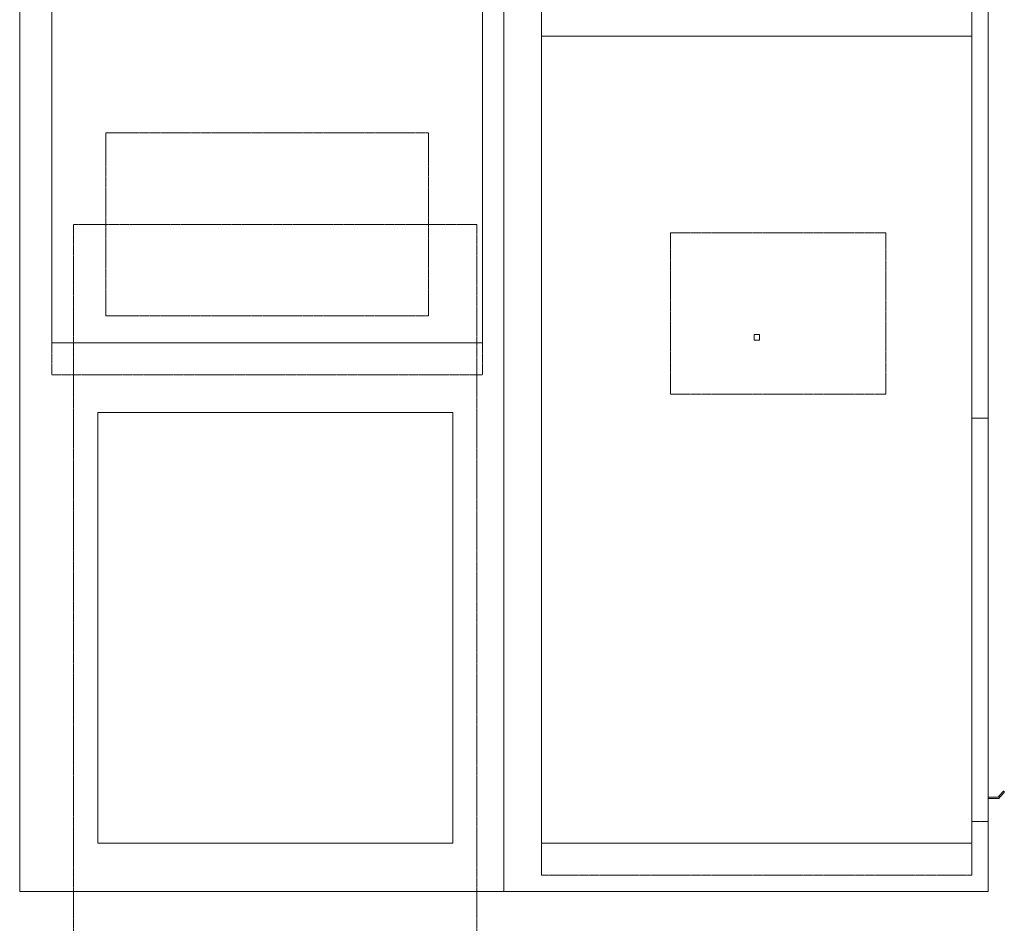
# Model space of a CAD drawing. Header units: millimetres. Extents: x -281 to 121694, y -16481 to 65128.
# Tile 25 of 256: x 19910 to 21740, y 11091 to 12770. Entities that reach past the tile are written whole.
import ezdxf

# ---------------------------------------------------------------- set-up
doc = ezdxf.new("R2010")
doc.units = ezdxf.units.MM
doc.linetypes.add('NLRS_Dash-0_6mm_Space-0_6mm_cpz', pattern=[1.2, 0.6, -0.6])
for name, color, linetype, lineweight in [('A--L$01A__Algemeen', 7, 'Continuous', 5), ('A--L82__LosseGebruikersInvent', 1, 'Continuous', 5), ('A--L8__LosseInventaris', 1, 'Continuous', 5), ('Specialty Equipment', 1, 'Continuous', 5)]:
    doc.layers.add(name, color=color, linetype=linetype, lineweight=lineweight)

# ---------------------------------------------------------------- blocks, each defined once
blk = doc.blocks.new('NLRS_82_FU_UN_lab en spoel tafels_gen_kad - labtafel zonder onderkast dxbxh 900x1800x950-V341-L_80_ 16')
at = {"layer": 'A--L$01A__Algemeen'}
for p, q in [((900, 262.7), (-900, 262.7)), ((-900, 262.7), (-900, -637.3)), ((-900, -637.3), (900, -637.3))]:
    blk.add_line(p, q, dxfattribs=at)
blk = doc.blocks.new('NLRS_82_SE_LB_laboratorium apparaat space reservation_gen_cpz - lab apparaat_tafelniveau-59458782-L_80_ 16')
at = {"layer": 'A--L8__LosseInventaris', "linetype": 'NLRS_Dash-0_6mm_Space-0_6mm_cpz'}
for p, q in [((-375, 750), (375, 750)), ((-375, 750), (-375, -750)), ((375, 750), (375, -750)), ((-375, -750), (375, -750))]:
    blk.add_line(p, q, dxfattribs=at)
at = {"layer": 'Specialty Equipment'}
for p, q in [((330, 400), (-330, 400)), ((-330, 400), (-330, -400)), ((330, -400), (330, 400)), ((-330, -400), (330, -400))]:
    blk.add_line(p, q, dxfattribs=at)
blk = doc.blocks.new('NLRS_82_SE_UN_koelkast_vriezer_incubator_gen_kad - koelkast onder tafel dxbxh 750x750x850-V440-L_80_ 16')
at = {"layer": 'A--L8__LosseInventaris', "linetype": 'NLRS_Dash-0_6mm_Space-0_6mm_cpz'}
for p, q in [((-330.3, -671), (-330.3, -641)), ((419.7, -641), (419.7, -671)), ((419.7, -671), (-330.3, -671))]:
    blk.add_line(p, q, dxfattribs=at)
at = {"layer": 'A--L8__LosseInventaris'}
for p, q in [((-287.8, -671), (-287.8, -688.7)), ((-285.3, -687.5), (-285.3, -671)), ((-286, -692.5), (-276.3, -700.6)), ((-274.5, -698.9), (-283.5, -691.3))]:
    blk.add_line(p, q, dxfattribs=at)
for centre, radius, start, end in [((-282.8, -688.7), 5, 180, 230), ((-282.8, -688.7), 5, 180, 230), ((-280.3, -687.5), 5, 180, 230), ((-280.3, -687.5), 5, 180, 230), ((-275.3, -699.8), 1.26, 220, 50), ((-275.3, -699.8), 1.26, 220, 50)]:
    blk.add_arc(centre, radius, start, end, dxfattribs=at)
blk = doc.blocks.new('NLRS_82_FU_UN_lab en spoel tafels_gen_kad - labtafel zonder onderkast dxbxh 900x1800x950-V492-L_80_ 16')
at = {"layer": 'A--L$01A__Algemeen'}
for p, q in [((900, 637.3), (-900, 637.3)), ((-900, 637.3), (-900, -262.7)), ((900, 577.3), (900, 637.3)), ((900, -262.7), (900, -222.7)), ((-900, -262.7), (900, -262.7))]:
    blk.add_line(p, q, dxfattribs=at)
blk = doc.blocks.new('NLRS_82_SE_LB_laboratorium apparaat space reservation_gen_cpz - lab apparaat_brug-57700669-L_80_ 16')
at = {"layer": 'A--L8__LosseInventaris', "linetype": 'NLRS_Dash-0_6mm_Space-0_6mm_cpz'}
for p, q in [((-750, 400), (750, 400)), ((-750, 400), (-750, -400)), ((750, 400), (750, -400)), ((-750, -400), (750, -400))]:
    blk.add_line(p, q, dxfattribs=at)
at = {"layer": 'Specialty Equipment'}
for p, q in [((750, 400), (-750, 400)), ((-750, 400), (-750, -400)), ((750, -400), (750, 400)), ((-750, -400), (750, -400))]:
    blk.add_line(p, q, dxfattribs=at)
blk = doc.blocks.new('NLRS_82_SE_LB_laboratorium apparaat space reservation_gen_cpz - lab apparaat_tafelniveau-59458714-L_80_ 16')
at = {"layer": 'A--L8__LosseInventaris', "linetype": 'NLRS_Dash-0_6mm_Space-0_6mm_cpz'}
for p, q in [((-1000, 400), (1000, 400)), ((-1000, 400), (-1000, -400)), ((1000, 400), (1000, -400)), ((-1000, -400), (1000, -400))]:
    blk.add_line(p, q, dxfattribs=at)
at = {"layer": 'Specialty Equipment'}
for p, q in [((5, 5), (-5, 5)), ((-5, 5), (-5, -5)), ((5, -5), (5, 5)), ((-5, -5), (5, -5))]:
    blk.add_line(p, q, dxfattribs=at)
blk = doc.blocks.new('NLRS_82_SE_LB_laboratorium apparaat space reservation_gen_cpz - lab apparaat_brug-59452741-L_80_ 16')
at = {"layer": 'A--L8__LosseInventaris', "linetype": 'NLRS_Dash-0_6mm_Space-0_6mm_cpz'}
for p, q in [((-750, 400), (750, 400)), ((-750, 400), (-750, -400)), ((750, 400), (750, -400)), ((-750, -400), (750, -400))]:
    blk.add_line(p, q, dxfattribs=at)
at = {"layer": 'Specialty Equipment'}
for p, q in [((750, 400), (-750, 400)), ((-750, 400), (-750, -400)), ((750, -400), (750, 400)), ((-750, -400), (750, -400))]:
    blk.add_line(p, q, dxfattribs=at)
blk = doc.blocks.new('NLRS_82_SE_LB_laboratorium apparaat space reservation_gen_cpz - lab apparaat_tafelniveau-59452716-L_80_ 16')
at = {"layer": 'A--L8__LosseInventaris', "linetype": 'NLRS_Dash-0_6mm_Space-0_6mm_cpz'}
for p, q in [((-200, 150), (200, 150)), ((-200, 150), (-200, -150)), ((200, 150), (200, -150)), ((-200, -150), (200, -150))]:
    blk.add_line(p, q, dxfattribs=at)
blk = doc.blocks.new('NLRS_82_SE_LB_laboratorium apparaat space reservation_gen_cpz - lab apparaat_tafelniveau-59452766-L_80_ 16')
at = {"layer": 'A--L8__LosseInventaris', "linetype": 'NLRS_Dash-0_6mm_Space-0_6mm_cpz'}
for p, q in [((-1000, 400), (1000, 400)), ((-1000, 400), (-1000, -400)), ((1000, 400), (1000, -400)), ((-1000, -400), (1000, -400))]:
    blk.add_line(p, q, dxfattribs=at)
at = {"layer": 'Specialty Equipment'}
for p, q in [((5, 5), (-5, 5)), ((-5, 5), (-5, -5)), ((5, -5), (5, 5)), ((-5, -5), (5, -5))]:
    blk.add_line(p, q, dxfattribs=at)
blk = doc.blocks.new('NLRS_82_SE_LB_laboratorium apparaat space reservation_gen_cpz - lab apparaat_tafelniveau-59458706-L_80_ 16')
at = {"layer": 'A--L8__LosseInventaris', "linetype": 'NLRS_Dash-0_6mm_Space-0_6mm_cpz'}
for p, q in [((-170, 300), (170, 300)), ((-170, 300), (-170, -300)), ((170, 300), (170, -300)), ((-170, -300), (170, -300))]:
    blk.add_line(p, q, dxfattribs=at)

msp = doc.modelspace()

# ---------------------------------------------------------------- block references
at = {"layer": 'A--L82__LosseGebruikersInvent'}
for name, p, rotation in [('NLRS_82_FU_UN_lab en spoel tafels_gen_kad - labtafel zonder onderkast dxbxh 900x1800x950-V492-L_80_ 16', (20547.3, 12050), 89.99999999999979), ('NLRS_82_FU_UN_lab en spoel tafels_gen_kad - labtafel zonder onderkast dxbxh 900x1800x950-V341-L_80_ 16', (21072.7, 12050), 89.9999999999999)]:
    msp.add_blockref(name, p, dxfattribs=dict(at, rotation=rotation))
at = {"layer": 'A--L8__LosseInventaris', "linetype": 'NLRS_Dash-0_6mm_Space-0_6mm_cpz'}
for name, p, rotation in [('NLRS_82_SE_LB_laboratorium apparaat space reservation_gen_cpz - lab apparaat_tafelniveau-59458714-L_80_ 16', (20370, 13110), 89.99999999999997), ('NLRS_82_SE_LB_laboratorium apparaat space reservation_gen_cpz - lab apparaat_brug-57700669-L_80_ 16', (20370, 12920), 269.9999999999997), ('NLRS_82_SE_LB_laboratorium apparaat space reservation_gen_cpz - lab apparaat_tafelniveau-59452766-L_80_ 16', (21280, 12180), 89.99999999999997), ('NLRS_82_SE_LB_laboratorium apparaat space reservation_gen_cpz - lab apparaat_brug-59452741-L_80_ 16', (21280, 11990), 269.9999999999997), ('NLRS_82_SE_LB_laboratorium apparaat space reservation_gen_cpz - lab apparaat_tafelniveau-59458706-L_80_ 16', (20370, 12390), 89.9999999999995), ('NLRS_82_SE_LB_laboratorium apparaat space reservation_gen_cpz - lab apparaat_tafelniveau-59458782-L_80_ 16', (20385, 11640), 180), ('NLRS_82_SE_UN_koelkast_vriezer_incubator_gen_kad - koelkast onder tafel dxbxh 750x750x850-V440-L_80_ 16', (21039, 11610.3), 89.99999999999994)]:
    msp.add_blockref(name, p, dxfattribs=dict(at, rotation=rotation))
msp.add_blockref('NLRS_82_SE_LB_laboratorium apparaat space reservation_gen_cpz - lab apparaat_tafelniveau-59452716-L_80_ 16', (21320, 12224.1), dxfattribs=at)

doc.saveas('drawing.dxf')
